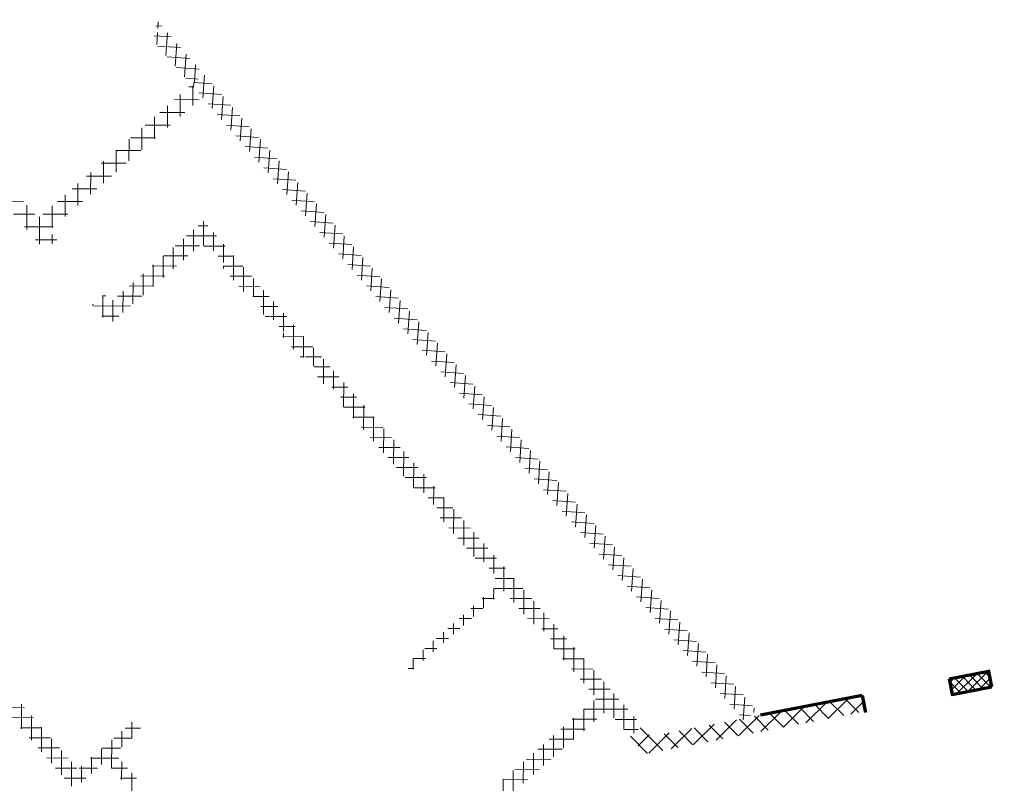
# Model space of a CAD drawing. Header units: millimetres. Extents: x 98667 to 994031, y -2704 to 533009.
# Tile 231 of 256: x 666560 to 678817, y 397922 to 407423. Entities that reach past the tile are written whole.
import ezdxf

# ---------------------------------------------------------------- set-up
doc = ezdxf.new("R2010")
doc.units = ezdxf.units.MM
doc.linetypes.add('sp00000g0$0$CENTER', pattern=[50.8, 31.75, -6.35, 6.35, -6.35])
doc.layers.add('A-WALL-FULL', color=6, linetype='Continuous', lineweight=70)
doc.layers.add('A-WALL-PATT', color=5, linetype='Continuous', lineweight=15)
doc.layers.add('A-WALL-PATT-50', color=5, linetype='Continuous')
doc.layers.add('sp00000g0$0$S-GRID', color=1, linetype='sp00000g0$0$CENTER')

msp = doc.modelspace()

# ---------------------------------------------------------------- linework, layer by layer
at = {"layer": 'A-WALL-FULL', "color": 251, "linetype": 'ByBlock'}
for p, q in [((678129, 399223), (678619, 399317)), ((678129, 399223, 0), (678170, 399012, 0)), ((678616, 399333, 0), (678657, 399122, 0)), ((677049, 399015), (675783, 398770, 0)), ((677049, 399015), (677090, 398804))]:
    msp.add_line(p, q, dxfattribs=at)
at = {"layer": 'A-WALL-FULL', "color": 251}
msp.add_line((678167, 399027, 0), (678657, 399122, 0), dxfattribs=at)
msp.add_line((678167, 399027, 0), (678657, 399122, 0), dxfattribs=at)
at = {"layer": 'A-WALL-PATT', "color": 251, "linetype": 'Continuous'}
for p, q in [((668331, 407342), (668253, 407348)), ((668280, 407317), (668285, 407395)), ((668447, 407209), (668232, 407224)), ((668265, 407113), (668276, 407263)), ((668381, 406979), (668401, 407261)), ((668563, 407076), (668281, 407095)), ((668497, 406846), (668517, 407128)), ((668679, 406942), (668397, 406962)), ((668613, 406713), (668633, 406995)), ((668795, 406809), (668513, 406828)), ((668734, 406644), (668749, 406861)), ((668780, 406684), (668629, 406695)), ((668841, 406450), (668861, 406732)), ((668724, 406586), (668667, 406586)), ((668716, 406357), (668717, 406594)), ((668725, 406584), (668729, 406640)), ((668954, 406625), (668730, 406641)), ((668957, 406317), (668977, 406599)), ((668557, 406219), (668558, 406491)), ((669070, 406492), (668788, 406512)), ((669073, 406183), (669093, 406466)), ((668398, 406081), (668399, 406353)), ((668796, 406427), (668485, 406428)), ((669186, 406358), (668904, 406378)), ((669189, 406050), (669209, 406332)), ((668239, 405942), (668239, 406214)), ((668614, 406269), (668303, 406269)), ((669302, 406225), (669020, 406245)), ((668432, 406110), (668121, 406111)), ((669418, 406092), (669136, 406111)), ((669305, 405917), (669325, 406199)), ((668080, 405804), (668080, 406076)), ((669534, 405958), (669252, 405978)), ((669421, 405783), (669441, 406065)), ((667920, 405666), (667921, 405938)), ((668250, 405952), (667939, 405953)), ((669650, 405825), (669368, 405845)), ((669537, 405650), (669557, 405932)), ((668068, 405794), (667757, 405795)), ((667761, 405527), (667762, 405799)), ((669766, 405691), (669484, 405711)), ((669653, 405516), (669673, 405798)), ((667886, 405636), (667575, 405636)), ((667602, 405389), (667603, 405661)), ((669769, 405383), (669789, 405665)), ((667704, 405477), (667393, 405478)), ((667443, 405251), (667444, 405523)), ((669882, 405558), (669600, 405578)), ((669885, 405249), (669905, 405532)), ((667284, 405112), (667285, 405384)), ((669998, 405425), (669716, 405444)), ((670001, 405116), (670021, 405398)), ((667125, 404974), (667126, 405246)), ((667522, 405319), (667211, 405320)), ((670114, 405291), (669832, 405311)), ((670117, 404983), (670137, 405265)), ((666608, 405163), (666343, 405164)), ((666648, 404812), (666649, 405116)), ((666966, 404836), (666966, 405108)), ((667340, 405161), (667029, 405162)), ((670230, 405158), (669948, 405177)), ((670233, 404849), (670253, 405131)), ((666747, 405004), (666481, 405004)), ((667158, 405003), (666847, 405003)), ((670346, 405024), (670064, 405044)), ((670349, 404716), (670369, 404998)), ((666806, 404630), (666807, 404934)), ((666807, 404934), (666807, 404969)), ((668901, 404857), (668781, 404858)), ((668847, 404614), (668848, 404916)), ((670462, 404891), (670180, 404911)), ((670465, 404582), (670485, 404865)), ((666885, 404845), (666619, 404845)), ((666976, 404844), (666885, 404845)), ((666965, 404636), (666965, 404752)), ((669010, 404732), (668638, 404733)), ((668722, 404541), (668723, 404807)), ((668972, 404547), (668973, 404775)), ((670578, 404758), (670296, 404777)), ((670581, 404449), (670601, 404731)), ((667021, 404685), (666758, 404686)), ((668798, 404608), (668495, 404608)), ((668597, 404432), (668598, 404698)), ((669119, 404607), (668853, 404607)), ((669097, 404404), (669097, 404632)), ((670694, 404624), (670412, 404644)), ((668471, 404323), (668472, 404589)), ((669221, 404184), (669222, 404488)), ((670810, 404491), (670528, 404510)), ((670697, 404316), (670717, 404598)), ((668221, 404105), (668222, 404371)), ((668346, 404214), (668347, 404480)), ((668655, 404483), (668351, 404484)), ((669228, 404481), (669029, 404482)), ((670926, 404357), (670644, 404377)), ((670813, 404182), (670833, 404464)), ((668096, 403997), (668096, 404262)), ((668512, 404358), (668208, 404359)), ((669096, 404328), (669097, 404356)), ((669337, 404356), (669098, 404357)), ((669346, 404041), (669347, 404345)), ((671042, 404224), (670760, 404244)), ((670929, 404049), (670949, 404331)), ((667970, 403888), (667971, 404153)), ((668368, 404234), (668065, 404235)), ((669446, 404231), (669180, 404231)), ((669471, 403974), (669471, 404201)), ((671045, 403915), (671065, 404197)), ((667845, 403779), (667846, 404044)), ((668225, 404109), (667921, 404110)), ((669555, 404105), (669289, 404106)), ((669595, 403754), (669596, 404058)), ((671158, 404090), (670876, 404110)), ((671161, 403782), (671181, 404064)), ((667470, 403866), (667470, 403883)), ((667631, 403986), (667589, 403986)), ((667595, 403723), (667596, 403992)), ((667720, 403670), (667720, 403935)), ((668082, 403984), (667778, 403985)), ((669664, 403980), (669464, 403981)), ((669720, 403687), (669720, 403915)), ((671274, 403957), (670992, 403977)), ((671277, 403648), (671297, 403931)), ((667938, 403860), (667475, 403861)), ((669773, 403855), (669560, 403855)), ((669844, 403544), (669845, 403771)), ((671390, 403824), (671107, 403843)), ((671393, 403515), (671413, 403797)), ((667795, 403735), (667584, 403736)), ((669668, 403730), (669616, 403730)), ((669881, 403730), (669682, 403730)), ((669969, 403324), (669970, 403628)), ((671506, 403690), (671223, 403710)), ((671509, 403382), (671529, 403664)), ((669990, 403604), (669791, 403605)), ((669844, 403468), (669844, 403524)), ((671622, 403557), (671339, 403577)), ((671625, 403248), (671645, 403530)), ((670099, 403479), (669834, 403480)), ((670093, 403221), (670094, 403485)), ((671738, 403423), (671455, 403443)), ((671741, 403115), (671761, 403397)), ((670208, 403354), (669943, 403354)), ((670218, 403114), (670219, 403341)), ((671854, 403290), (671571, 403310)), ((671857, 402981), (671876, 403264)), ((670103, 403229), (670051, 403229)), ((670317, 403228), (670118, 403229)), ((670343, 402894), (670343, 403198)), ((671970, 403157), (671687, 403176)), ((670426, 403103), (670227, 403104)), ((670467, 402827), (670468, 403055)), ((672085, 403023), (671803, 403043)), ((671973, 402848), (671992, 403130)), ((670535, 402978), (670269, 402978)), ((670592, 402608), (670593, 402911)), ((672201, 402890), (671919, 402909)), ((672089, 402715), (672108, 402997)), ((670644, 402852), (670445, 402853)), ((672317, 402756), (672035, 402776)), ((672205, 402581), (672224, 402863)), ((670753, 402727), (670554, 402728)), ((670716, 402464), (670717, 402768)), ((672321, 402448), (672340, 402730)), ((670862, 402602), (670596, 402603)), ((670841, 402321), (670842, 402625)), ((672433, 402623), (672151, 402643)), ((672437, 402314), (672456, 402596)), ((670971, 402477), (670705, 402477)), ((670966, 402178), (670966, 402481)), ((672549, 402489), (672267, 402509)), ((672553, 402181), (672572, 402463)), ((671080, 402351), (670814, 402352)), ((671090, 402034), (671091, 402338)), ((672665, 402356), (672383, 402376)), ((672669, 402047), (672688, 402330)), ((671188, 402226), (670923, 402227)), ((671215, 401891), (671216, 402195)), ((672781, 402223), (672499, 402242)), ((672785, 401914), (672804, 402196)), ((671297, 402101), (671032, 402101)), ((671339, 401748), (671340, 402051)), ((672897, 402089), (672615, 402109)), ((672901, 401781), (672920, 402063)), ((671406, 401975), (671141, 401976)), ((673013, 401956), (672731, 401976)), ((673017, 401647), (673036, 401929)), ((671515, 401850), (671250, 401851)), ((671464, 401604), (671465, 401908)), ((673129, 401822), (672847, 401842)), ((673132, 401514), (673152, 401796)), ((671624, 401725), (671359, 401725)), ((671589, 401537), (671589, 401765)), ((673245, 401689), (672963, 401709)), ((671733, 401599), (671468, 401600)), ((671713, 401393), (671714, 401621)), ((673361, 401556), (673079, 401575)), ((673248, 401380), (673268, 401663)), ((671842, 401474), (671643, 401475)), ((671838, 401174), (671839, 401478)), ((673477, 401422), (673195, 401442)), ((673364, 401247), (673384, 401529)), ((671951, 401349), (671752, 401349)), ((671962, 401031), (671963, 401335)), ((673593, 401289), (673311, 401308)), ((673480, 401114), (673500, 401396)), ((672060, 401224), (671794, 401224)), ((672087, 400887), (672088, 401191)), ((673709, 401155), (673427, 401175)), ((673596, 400980), (673616, 401262)), ((672169, 401098), (671903, 401099)), ((673712, 400847), (673732, 401129)), ((672278, 400973), (672012, 400974)), ((672212, 400744), (672212, 401048)), ((673825, 401022), (673543, 401042)), ((673828, 400713), (673848, 400996)), ((672387, 400848), (672121, 400848)), ((672336, 400677), (672337, 400905)), ((673941, 400888), (673659, 400908)), ((673944, 400580), (673964, 400862)), ((672496, 400722), (672230, 400723)), ((672461, 400533), (672462, 400761)), ((674057, 400755), (673775, 400775)), ((674060, 400447), (674080, 400729)), ((672604, 400597), (672405, 400598)), ((672585, 400314), (672586, 400618)), ((674173, 400622), (673891, 400641)), ((674176, 400313), (674196, 400595)), ((672461, 400457), (672461, 400458)), ((672713, 400472), (672477, 400472)), ((672710, 400171), (672711, 400475)), ((674289, 400488), (674007, 400508)), ((674292, 400180), (674312, 400462)), ((672460, 400214), (672461, 400347)), ((672822, 400346), (672462, 400347)), ((672835, 400027), (672835, 400331)), ((674405, 400355), (674123, 400375)), ((674408, 400046), (674428, 400328)), ((672470, 400222), (672318, 400223)), ((672335, 400105), (672335, 400238)), ((672931, 400221), (672666, 400222)), ((674521, 400221), (674239, 400241)), ((674524, 399913), (674544, 400195)), ((672326, 400098), (672175, 400098)), ((672210, 399996), (672210, 400129)), ((673040, 400096), (672775, 400097)), ((672959, 399901), (672960, 400188)), ((674637, 400088), (674355, 400108)), ((672183, 399973), (672032, 399974)), ((672084, 399887), (672085, 400020)), ((673149, 399970), (672883, 399971)), ((673084, 399817), (673085, 400045)), ((674753, 399955), (674471, 399974)), ((674640, 399779), (674660, 400062)), ((672040, 399849), (671888, 399849)), ((671959, 399778), (671959, 399911)), ((673258, 399845), (673059, 399846)), ((673208, 399597), (673209, 399901)), ((674869, 399821), (674587, 399841)), ((674756, 399646), (674776, 399928)), ((671897, 399724), (671745, 399724)), ((671834, 399669), (671834, 399802)), ((673367, 399720), (673166, 399720)), ((673333, 399454), (673334, 399758)), ((674985, 399688), (674703, 399707)), ((674872, 399513), (674892, 399795)), ((671583, 399451), (671583, 399584)), ((671753, 399599), (671602, 399600)), ((671708, 399560), (671709, 399693)), ((673476, 399595), (673210, 399595)), ((673458, 399311), (673459, 399615)), ((674988, 399379), (675008, 399661)), ((671458, 399342), (671458, 399475)), ((671610, 399475), (671458, 399475)), ((673585, 399469), (673319, 399470)), ((673582, 399167), (673583, 399471)), ((675101, 399554), (674819, 399574)), ((675104, 399246), (675124, 399528)), ((671467, 399350), (671396, 399350)), ((673694, 399344), (673428, 399345)), ((675217, 399421), (674935, 399441)), ((675220, 399112), (675240, 399395)), ((673803, 399219), (673537, 399219)), ((673707, 399024), (673708, 399328)), ((675333, 399287), (675051, 399307)), ((675336, 398979), (675356, 399261)), ((673912, 399093), (673646, 399094)), ((673831, 398795), (673832, 399185)), ((675449, 399154), (675167, 399174)), ((675452, 398846), (675472, 399128)), ((674020, 398968), (673726, 398969)), ((673956, 398737), (673957, 399041)), ((675565, 399021), (675283, 399040)), ((675568, 398712), (675588, 398994)), ((676626, 398728), (676881, 398982)), ((677006, 398802), (676835, 398973)), ((677056, 398976), (677023, 399010)), ((666618, 398863), (666353, 398864)), ((666581, 398602), (666582, 398906)), ((673706, 398686), (673707, 398952)), ((674081, 398594), (674082, 398898)), ((675681, 398887), (675399, 398907)), ((675700, 398802), (675704, 398861)), ((676067, 398620), (676323, 398875)), ((676442, 398693), (676271, 398865)), ((676346, 398674), (676602, 398929)), ((676630, 398729), (676459, 398901)), ((676818, 398765), (676647, 398937)), ((676905, 398782), (677063, 398939)), ((666727, 398738), (666462, 398739)), ((666705, 398459), (666706, 398762)), ((673455, 398469), (673456, 398734)), ((673581, 398577), (673581, 398843)), ((674129, 398843), (673583, 398844)), ((674206, 398546), (674206, 398754)), ((675508, 398512), (675764, 398767)), ((675656, 398764), (675515, 398774)), ((675879, 398584), (675708, 398756)), ((675788, 398566), (676043, 398821)), ((676067, 398620), (675896, 398792)), ((676254, 398657), (676083, 398828)), ((666836, 398613), (666571, 398614)), ((666830, 398315), (666831, 398619)), ((668065, 398610), (667873, 398610)), ((667955, 398483), (667956, 398682)), ((673330, 398360), (673331, 398625)), ((673743, 398719), (673439, 398720)), ((674238, 398717), (673973, 398718)), ((674564, 398330), (674283, 398613)), ((674670, 398351), (674926, 398605)), ((674949, 398404), (675205, 398659)), ((675127, 398439), (674956, 398611)), ((675315, 398475), (675144, 398647)), ((675229, 398458), (675485, 398713)), ((675503, 398511), (675332, 398683)), ((675691, 398548), (675520, 398720)), ((666945, 398488), (666679, 398488)), ((667958, 398485), (667730, 398485)), ((667830, 398374), (667831, 398573)), ((673205, 398251), (673205, 398516)), ((673600, 398594), (673296, 398595)), ((674259, 398592), (674082, 398593)), ((674376, 398294), (674162, 398509)), ((674259, 398389), (674401, 398531)), ((674391, 398297), (674646, 398551)), ((674752, 398366), (674581, 398538)), ((674940, 398403), (674769, 398575)), ((667054, 398362), (666788, 398363)), ((666955, 398172), (666955, 398476)), ((667815, 398360), (667587, 398361)), ((667704, 398110), (667705, 398464)), ((673079, 398142), (673080, 398407)), ((673457, 398470), (673153, 398470)), ((667163, 398237), (666897, 398238)), ((667079, 398029), (667080, 398332)), ((667794, 398235), (667443, 398236)), ((667454, 398046), (667455, 398246)), ((667579, 398155), (667580, 398355)), ((672954, 398033), (672955, 398298)), ((673313, 398345), (673009, 398346)), ((667272, 398112), (667006, 398112)), ((667204, 397885), (667205, 398189)), ((667529, 398111), (667300, 398112)), ((667329, 397938), (667329, 398137)), ((667903, 398110), (667704, 398111)), ((667829, 397966), (667830, 398194)), ((672829, 397924), (672830, 398190)), ((673170, 398220), (672866, 398221)), ((667954, 397823), (667954, 398051)), ((672704, 397815), (672704, 398081)), ((673027, 398096), (672723, 398097)), ((667385, 397986), (667115, 397987)), ((668012, 397985), (667812, 397985)), ((672578, 397741), (672579, 397972)), ((672883, 397971), (672579, 397972))]:
    msp.add_line(p, q, dxfattribs=at)
at = {"layer": 'A-WALL-PATT', "color": 251, "linetype": 'ByBlock'}
for p, q in [((678619, 399318, 0), (678129, 399222, 0)), ((678129, 399222, 0), (678167, 399027, 0)), ((678657, 399122, 0), (678619, 399317, 0)), ((678167, 399027, 0), (678657, 399122, 0))]:
    msp.add_line(p, q, dxfattribs=at)
at = {"layer": 'A-WALL-PATT-50', "color": 251, "linetype": 'Continuous'}
for p, q in [((678138, 399177), (678198, 399237)), ((678156, 399083), (678337, 399263)), ((678372, 399060), (678196, 399236)), ((678221, 399036), (678477, 399290)), ((678468, 399076), (678291, 399254)), ((678356, 399058), (678616, 399316)), ((678564, 399091), (678385, 399272)), ((678661, 399107), (678479, 399290)), ((678490, 399079), (678637, 399225)), ((678632, 399248), (678573, 399308)), ((678275, 399045), (678137, 399184)), ((678625, 399101), (678656, 399132)), ((678179, 399029), (678164, 399044))]:
    msp.add_line(p, q, dxfattribs=at)
at = {"layer": 'sp00000g0$0$S-GRID', "color": 251}
for radius in [58517, 53517]:
    msp.add_arc((717516, 458678), radius, 172, 270, dxfattribs=at)

doc.saveas('drawing.dxf')
